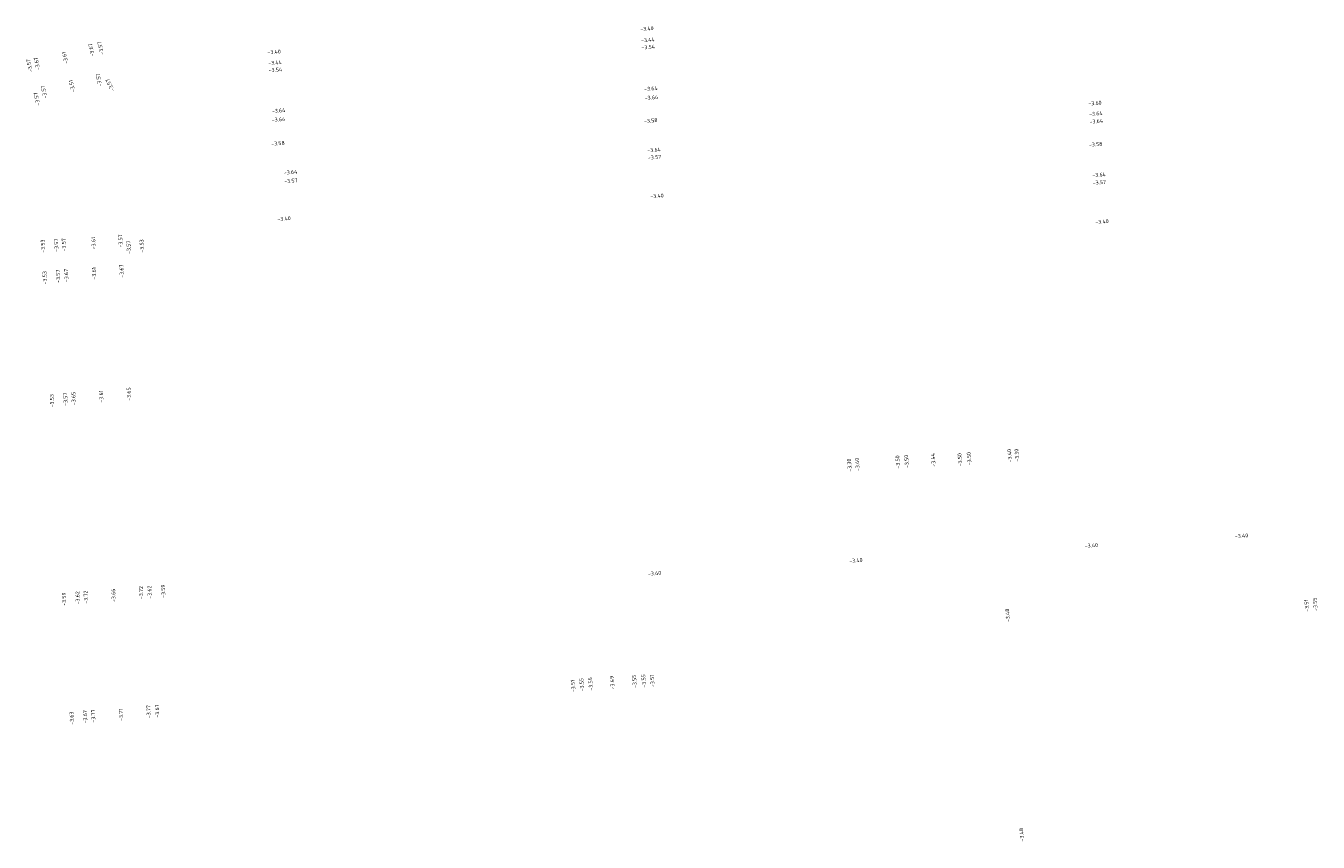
# Model space of a CAD drawing. Header units: metres. Extents: x 162356 to 162645, y 502582 to 502927.
# Tile 2 of 8: x 162383 to 162504, y 502678 to 502754. Entities that reach past the tile are written whole.
import ezdxf

# ---------------------------------------------------------------- set-up
doc = ezdxf.new("R2010")
doc.units = ezdxf.units.M
doc.layers.add('X-XX-AL-AANLEGHOOGTE-T18', color=7, linetype='Continuous', lineweight=13)
doc.styles.add('NLCS-ISO-T18_A', font='NLCS-ISO.ttf', dxfattribs={"height": 0.0018})

msp = doc.modelspace()

# ---------------------------------------------------------------- texts
at = {"layer": 'X-XX-AL-AANLEGHOOGTE-T18', "linetype": 'Continuous', "char_height": 0.36, "attachment_point": 7, "style": 'NLCS-ISO-T18_A', "bg_fill": 3, "box_fill_scale": 1.11, "bg_fill_color": 0, "bg_fill_true_color": 0, "bg_fill_transparency": 0}
for s, insert, rotation in [('{\\C256;-3.61}', (162386.91, 502750.51), 103.5926), ('{\\C256;-3.67}', (162389.36, 502751.18), 100.7821), ('{\\C256;-3.54}', (162440.46, 502751.81), 4.4433), ('{\\C256;-3.57}', (162383.58, 502749.74), 102.2844), ('{\\C256;-3.57}', (162390.05, 502748.38), 100.7821), ('{\\C256;-3.54}', (162405.63, 502749.68), 4.4433), ('{\\C256;-3.51}', (162387.56, 502747.87), 103.5926), ('{\\C256;-3.57}', (162384.28, 502746.6), 102.2844), ('{\\C256;-3.64}', (162440.76, 502747.09), 4.4433), ('{\\C256;-3.64}', (162405.92, 502745.04), 4.4433), ('{\\C256;-3.58}', (162440.7, 502744.93), 4.4433), ('{\\C256;-3.64}', (162482.32, 502744.87), 4.4433), ('{\\C256;-3.58}', (162405.87, 502742.81), 4.4433), ('{\\C256;-3.58}', (162482.26, 502742.72), 4.4433), ('{\\C256;-3.57}', (162441.06, 502741.51), 4.4433), ('{\\C256;-3.57}', (162407.09, 502739.3), 4.4433), ('{\\C256;-3.57}', (162482.62, 502739.16), 4.4433), ('{\\C256;-3.40}', (162441.29, 502737.89), 4.4433), ('{\\C256;-3.40}', (162406.45, 502735.77), 4.4433), ('{\\C256;-3.40}', (162482.86, 502735.49), 4.4433), ('{\\C256;-3.53}', (162384.73, 502732.81), 91.8445), ('{\\C256;-3.57}', (162386.69, 502732.93), 91.8445), ('{\\C256;-3.61}', (162389.45, 502733.13), 91.8445), ('{\\C256;-3.57}', (162391.97, 502733.29), 91.8445), ('{\\C256;-3.53}', (162393.97, 502732.82), 91.8445), ('{\\C256;-3.67}', (162386.91, 502730.06), 91.8445), ('{\\C256;-3.61}', (162389.5, 502730.3), 91.8445), ('{\\C256;-3.67}', (162392.08, 502730.47), 91.8445), ('{\\C256;-3.53}', (162384.9, 502729.85), 91.8445), ('{\\C256;-3.53}', (162385.58, 502718.35), 91.8445), ('{\\C256;-3.57}', (162386.83, 502718.49), 91.8445), ('{\\C256;-3.61}', (162390.18, 502718.79), 91.8445), ('{\\C256;-3.65}', (162392.76, 502718.97), 91.8445), ('{\\C256;-3.40}', (162475.07, 502713.22), 94.4433), ('{\\C256;-3.30}', (162460.1, 502712.35), 94.4433), ('{\\C256;-3.50}', (162464.62, 502712.64), 94.4433), ('{\\C256;-3.44}', (162467.93, 502712.82), 94.4433), ('{\\C256;-3.50}', (162470.43, 502712.85), 94.4433), ('{\\C256;-3.40}', (162495.9, 502706.11), 4.4433), ('{\\C256;-3.40}', (162481.87, 502705.21), 4.4433), ('{\\C256;-3.40}', (162459.87, 502703.81), 4.4433), ('{\\C256;-3.40}', (162441.06, 502702.61), 4.4433), ('{\\C256;-3.59}', (162386.71, 502699.8), 91.8445), ('{\\C256;-3.62}', (162387.97, 502699.93), 91.8445), ('{\\C256;-3.66}', (162391.32, 502700.15), 91.8445), ('{\\C256;-3.72}', (162393.9, 502700.42), 91.8445), ('{\\C256;-3.59}', (162395.97, 502700.54), 91.8445), ('{\\C256;-3.51}', (162502.82, 502699.25), 94.4433), ('{\\C256;-3.48}', (162474.88, 502698.28), 94.4433), ('{\\C256;-3.51}', (162434.29, 502691.73), 94.4433), ('{\\C256;-3.49}', (162437.94, 502691.99), 94.4433), ('{\\C256;-3.55}', (162440.02, 502692.12), 94.4433), ('{\\C256;-3.71}', (162392.03, 502689.03), 91.8445), ('{\\C256;-3.77}', (162394.6, 502689.29), 91.8445), ('{\\C256;-3.63}', (162387.42, 502688.67), 91.8445), ('{\\C256;-3.67}', (162388.68, 502688.81), 91.8445), ('{\\C256;-3.48}', (162476.19, 502677.77), 94.4433)]:
    msp.add_mtext(s, dxfattribs=dict(at, insert=insert, rotation=rotation))

# ---------------------------------------------------------------- next in the draw order: texts
for s, insert, rotation in [('{\\C256;-3.44}', (162440.42, 502752.47), 4.4433), ('{\\C256;-3.57}', (162390.23, 502751.36), 102.2844), ('{\\C256;-3.67}', (162384.28, 502749.91), 102.2844), ('{\\C256;-3.44}', (162405.59, 502750.35), 4.4433), ('{\\C256;-3.57}', (162384.94, 502747.27), 102.2844), ('{\\C256;-3.57}', (162391.24, 502748.01), 116.3036), ('{\\C256;-3.64}', (162440.71, 502747.93), 4.4433), ('{\\C256;-3.64}', (162405.93, 502745.87), 4.4433), ('{\\C256;-3.64}', (162482.28, 502745.59), 4.4433), ('{\\C256;-3.64}', (162441.01, 502742.19), 4.4433), ('{\\C256;-3.64}', (162407.05, 502740.11), 4.4433), ('{\\C256;-3.64}', (162482.58, 502739.87), 4.4433), ('{\\C256;-3.57}', (162385.98, 502732.89), 91.8445), ('{\\C256;-3.57}', (162392.74, 502732.7), 91.8445), ('{\\C256;-3.57}', (162386.15, 502729.99), 91.8445), ('{\\C256;-3.65}', (162387.59, 502718.56), 91.8445), ('{\\C256;-3.30}', (162475.75, 502713.27), 94.4433), ('{\\C256;-3.40}', (162460.84, 502712.4), 94.4433), ('{\\C256;-3.50}', (162465.44, 502712.69), 94.4433), ('{\\C256;-3.50}', (162471.28, 502712.95), 94.4433), ('{\\C256;-3.72}', (162388.73, 502700), 91.8445), ('{\\C256;-3.62}', (162394.69, 502700.46), 91.8445), ('{\\C256;-3.55}', (162503.62, 502699.33), 94.4433), ('{\\C256;-3.55}', (162435.1, 502691.81), 94.4433), ('{\\C256;-3.55}', (162440.88, 502692.16), 94.4433), ('{\\C256;-3.67}', (162395.4, 502689.34), 91.8445), ('{\\C256;-3.77}', (162389.43, 502688.88), 91.8445)]:
    msp.add_mtext(s, dxfattribs=dict(at, insert=insert, rotation=rotation))

# ---------------------------------------------------------------- next in the draw order: texts
for s, insert, rotation in [('{\\C256;-3.40}', (162440.35, 502753.53), 4.4433), ('{\\C256;-3.40}', (162405.52, 502751.35), 4.4433), ('{\\C256;-3.60}', (162482.21, 502746.57), 4.4433), ('{\\C256;-3.55}', (162435.92, 502691.88), 94.4433), ('{\\C256;-3.51}', (162441.68, 502692.21), 94.4433)]:
    msp.add_mtext(s, dxfattribs=dict(at, insert=insert, rotation=rotation))

doc.saveas('drawing.dxf')
